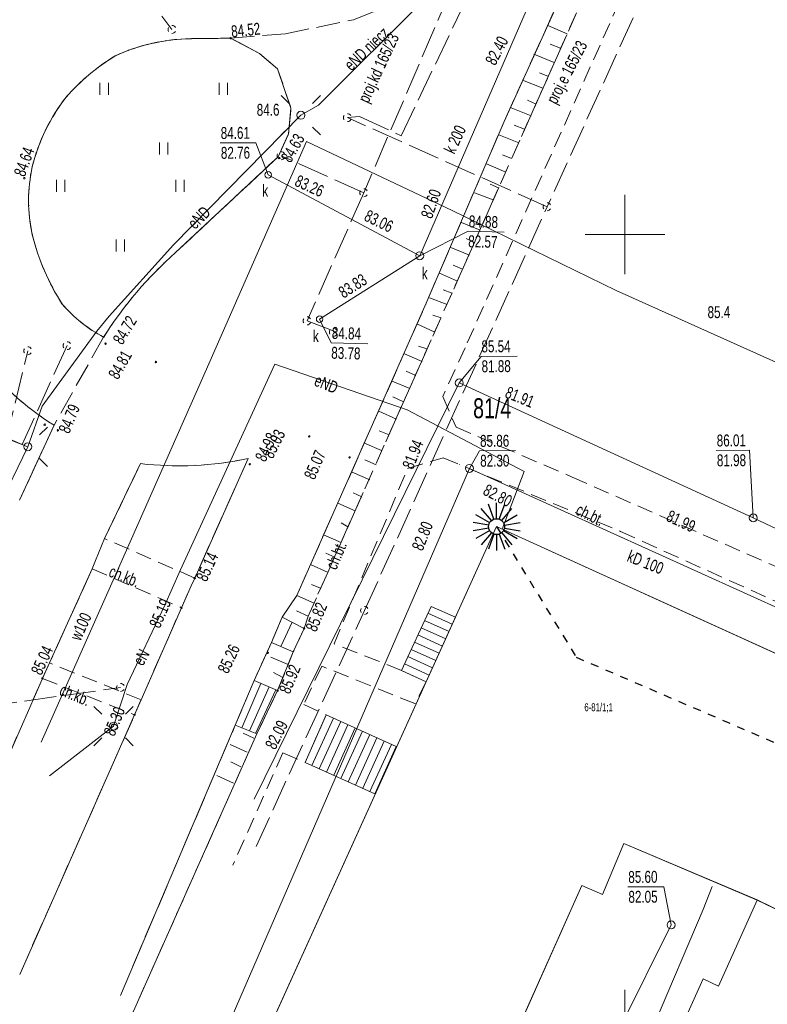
# Model space of a CAD drawing. Header units: metres. Extents: x 7446797 to 7447602, y 5789497 to 5790002.
# Tile 7 of 66: x 7447162 to 7447209, y 5789802 to 5789864. Entities that reach past the tile are written whole.
import ezdxf
from ezdxf.xclip import XClip

# ---------------------------------------------------------------- set-up
doc = ezdxf.new("R2010")
doc.units = ezdxf.units.M
doc.header["$MEASUREMENT"] = 0
doc.header["$XCLIPFRAME"] = 0
for name, pattern in [('2_BUBZ02', [1.75, 1.25, -0.5]), ('2_KTCR02', [1.5, 1, -0.5]), ('2_KTJZ01', [2, 1.5, -0.5]), ('2_PTTU', [1.5, 1, -0.5]), ('4_SUPE_P_01', [2.5, 2, -0.5]), ('4_SUPK_P_01', [2.5, 2, -0.5]), ('GUZ', [1, 0.5, -0.5])]:
    doc.linetypes.add(name, pattern=pattern)
doc.layers.add('700-L Mapa 1_500 dwg', color=7, linetype='Continuous')
for name, color, linetype, lineweight in [('713-L Obiekty-budynki1', 7, 'Continuous', 13), ('EL-INST_EL', 1, 'GUZ', 25), ('EL_SCHEM', 1, 'Continuous', 25), ('ex_02_DXF_MZ_9_BUBZ_D_L_17', 9, 'Continuous', 18), ('ex_02_DXF_MZ_9_EGBB_L_17', 9, 'Continuous', 18), ('ex_02_DXF_MZ_9_EGBC_L_07', 9, 'Continuous', 18), ('ex_02_DXF_MZ_9_EGBE_L_37', 9, 'Continuous', 18), ('ex_02_DXF_MZ_9_K1_BDOT_T_117', 9, 'Continuous', 18), ('ex_02_DXF_MZ_9_K1_EGIB_T_17', 9, 'Continuous', 18), ('ex_02_DXF_MZ_9_KTCR_D_L_17', 9, 'Continuous', 18), ('ex_02_DXF_MZ_9_KTCR_E_T_17', 9, 'Continuous', 18), ('ex_02_DXF_MZ_9_KTCR_L_17', 9, 'Continuous', 18), ('ex_02_DXF_MZ_9_KTJZ_D_L_07', 9, 'Continuous', 18), ('ex_02_DXF_MZ_9_KTJZ_L_07', 9, 'Continuous', 18), ('ex_02_DXF_MZ_9_KTKR_D_L_07', 9, 'Continuous', 18), ('ex_02_DXF_MZ_9_KTKR_L_07', 9, 'Continuous', 18), ('ex_02_DXF_MZ_9_KTOK_L_57', 9, 'Continuous', 18), ('ex_02_DXF_MZ_9_Numery_dzialek7', 9, 'Continuous', 18), ('ex_02_DXF_MZ_9_Podzial_sekcyjny_krzyze7', 9, 'Continuous', 18), ('ex_02_DXF_MZ_9_PTTU_L_27', 9, 'Continuous', 18), ('ex_02_DXF_MZ_9_RTPW_T_07', 9, 'Continuous', 18), ('ex_02_DXF_MZ_9_RTPW_T_17', 9, 'Continuous', 18), ('ex_02_DXF_MZ_9_SUPE_D_L_31', 9, 'Continuous', 18), ('ex_02_DXF_MZ_9_SUPE_E_T_31', 9, 'Continuous', 18), ('ex_02_DXF_MZ_9_SUPK_D_L_034', 9, 'Continuous', 18), ('ex_02_DXF_MZ_9_SUPK_D_L_434', 9, 'Continuous', 18), ('ex_02_DXF_MZ_9_SUPK_E_T_434', 9, 'Continuous', 18), ('ex_02_DXF_MZ_9_SUPM_T_07', 9, 'Continuous', 18), ('ex_02_DXF_MZ_9_SUPP_E_T_21', 9, 'Continuous', 18), ('ex_02_DXF_MZ_9_SUPP_E_T_434', 9, 'Continuous', 18), ('ex_02_DXF_MZ_9_SUPP_L_21', 9, 'Continuous', 18), ('ex_02_DXF_MZ_9_SUPP_L_434', 9, 'Continuous', 18), ('ex_02_DXF_MZ_9_SUPS_T_434', 9, 'Continuous', 18), ('ex_02_DXF_MZ_9_SUPW_D_L_05', 9, 'Continuous', 18), ('ex_02_DXF_MZ_9_SUPW_E_T_05', 9, 'Continuous', 18), ('ex_02_DXF_MZ_9_SUSM_D_T_07', 9, 'Continuous', 18), ('ex_02_DXF_MZ_9_SUSM_D_T_37', 9, 'Continuous', 18), ('ex_02_DXF_MZ_9_SUTK_T_034', 9, 'Continuous', 18), ('ex_02_DXF_MZ_9_SUUK_D_T_234', 9, 'Continuous', 18), ('ex_02_DXF_MZ_9_SUUK_E_T_934', 9, 'Continuous', 18)]:
    doc.layers.add(name, color=color, linetype=linetype, lineweight=lineweight)
doc.styles.add('STYL_AUTOMATYCZNY_1', font='Arial.ttf', dxfattribs={"width": 0.7})

# ---------------------------------------------------------------- blocks, each defined once
blk = doc.blocks.new('Rysunek_1_9', base_point=(7447200, 5789750, -0.867))
at = {"layer": 'ex_02_DXF_MZ_9_BUBZ_D_L_17', "color": 9, "linetype": '2_BUBZ02', "lineweight": 18}
for p, q in [((7447180.093, 5789826.006, -0.867), (7447197.227, 5789864.553, -0.867)), ((7447179.83, 5789825.23, -0.867), (7447180.093, 5789826.006, -0.867))]:
    blk.add_line(p, q, dxfattribs=at)
at = {"layer": 'ex_02_DXF_MZ_9_BUBZ_D_L_17', "color": 9, "linetype": 'Continuous', "lineweight": 18}
for p, q in [((7447196.358, 5789862.605, -0.867), (7447195.155, 5789863.142, -0.867)), ((7447195.958, 5789861.704, -0.867), (7447195.308, 5789861.955, -0.867)), ((7447195.555, 5789860.816, -0.867), (7447194.274, 5789861.335, -0.867)), ((7447195.186, 5789859.927, -0.867), (7447194.623, 5789860.162, -0.867)), ((7447194.834, 5789859.192, -0.867), (7447193.553, 5789859.694, -0.867)), ((7447194.415, 5789858.201, -0.867), (7447193.868, 5789858.453, -0.867)), ((7447194.097, 5789857.449, -0.867), (7447192.849, 5789857.969, -0.867)), ((7447193.694, 5789856.612, -0.867), (7447193.027, 5789856.863, -0.867)), ((7447193.325, 5789855.757, -0.867), (7447192.061, 5789856.26, -0.867)), ((7447192.872, 5789854.766, -0.867), (7447192.308, 5789855.001, -0.867)), ((7447192.503, 5789853.912, -0.867), (7447191.29, 5789854.448, -0.867)), ((7447192.05, 5789852.938, -0.867), (7447191.52, 5789853.155, -0.867)), ((7447191.715, 5789852.186, -0.867), (7447190.536, 5789852.62, -0.867)), ((7447190.893, 5789850.272, -0.867), (7447189.714, 5789850.758, -0.867)), ((7447190.49, 5789849.503, -0.867), (7447190.011, 5789849.738, -0.867)), ((7447190.223, 5789848.7, -0.867), (7447189.061, 5789849.186, -0.867)), ((7447189.786, 5789847.811, -0.867), (7447189.205, 5789848.062, -0.867)), ((7447189.468, 5789847.059, -0.867), (7447188.34, 5789847.562, -0.867)), ((7447189.132, 5789846.307, -0.867), (7447188.569, 5789846.525, -0.867)), ((7447188.814, 5789845.59, -0.867), (7447187.704, 5789846.008, -0.867)), ((7447188.445, 5789844.752, -0.867), (7447187.916, 5789844.936, -0.867)), ((7447188.008, 5789843.88, -0.867), (7447186.949, 5789844.367, -0.867)), ((7447187.539, 5789842.804, -0.867), (7447187.027, 5789842.971, -0.867)), ((7447187.255, 5789842.018, -0.867), (7447186.144, 5789842.487, -0.867)), ((7447186.852, 5789841.13, -0.867), (7447186.254, 5789841.415, -0.867)), ((7447186.483, 5789840.326, -0.867), (7447185.355, 5789840.778, -0.867)), ((7447186.08, 5789839.472, -0.867), (7447185.413, 5789839.791, -0.867)), ((7447185.645, 5789838.378, -0.867), (7447184.517, 5789838.881, -0.867)), ((7447185.175, 5789837.404, -0.867), (7447184.543, 5789837.655, -0.867)), ((7447184.705, 5789836.413, -0.867), (7447183.628, 5789836.882, -0.867)), ((7447184.353, 5789835.524, -0.867), (7447183.653, 5789835.826, -0.867)), ((7447183.951, 5789834.568, -0.867), (7447182.857, 5789835.054, -0.867)), ((7447183.465, 5789833.508, -0.867), (7447182.918, 5789833.76, -0.867)), ((7447183.045, 5789832.619, -0.867), (7447181.951, 5789833.105, -0.867)), ((7447182.575, 5789831.628, -0.867), (7447182.164, 5789831.863, -0.867)), ((7447182.156, 5789830.637, -0.867), (7447181.045, 5789831.123, -0.867)), ((7447181.754, 5789829.714, -0.867), (7447181.19, 5789829.966, -0.867)), ((7447181.352, 5789828.74, -0.867), (7447180.224, 5789829.26, -0.867)), ((7447180.864, 5789827.766, -0.867), (7447180.301, 5789828, -0.867)), ((7447180.462, 5789826.826, -0.867), (7447179.369, 5789827.312, -0.867)), ((7447180.093, 5789826.006, -0.867), (7447179.341, 5789826.341, -0.867)), ((7447178.16, 5789821.32, -0.867), (7447179.15, 5789823.77, -0.867)), ((7447178.823, 5789822.961, -0.867), (7447177.732, 5789823.429, -0.867)), ((7447178.495, 5789822.149, -0.867), (7447177.913, 5789822.451, -0.867)), ((7447176.675, 5789818.327, -0.867), (7447176.002, 5789818.653, -0.867)), ((7447164.491, 5789790.813, -0.867), (7447176.86, 5789818.6, -0.867)), ((7447176.245, 5789817.451, -0.867), (7447175.181, 5789817.937, -0.867)), ((7447175.857, 5789816.533, -0.867), (7447175.216, 5789816.837, -0.867)), ((7447175.386, 5789815.497, -0.867), (7447174.349, 5789815.99, -0.867))]:
    blk.add_line(p, q, dxfattribs=at)
at = {"layer": 'ex_02_DXF_MZ_9_EGBB_L_17', "color": 9, "linetype": 'Continuous', "lineweight": 18}
for p, q in [((7447168.32, 5789779.53, -0.867), (7447191.93, 5789831.63, -0.867)), ((7447191.93, 5789831.63, -0.867), (7447244.06, 5789807.93, -0.867)), ((7447199.94, 5789811.71, -0.867), (7447198.58, 5789808.51, -0.867)), ((7447208.314, 5789808.156, -0.867), (7447199.94, 5789811.71, -0.867)), ((7447197.28, 5789809.06, -0.867), (7447182.735, 5789776.453, -0.867)), ((7447198.58, 5789808.51, -0.867), (7447197.28, 5789809.06, -0.867)), ((7447205.892, 5789802.738, -0.867), (7447208.314, 5789808.156, -0.867)), ((7447221.691, 5789801.599, -0.867), (7447208.314, 5789808.156, -0.867)), ((7447197.296, 5789786.326, -0.867), (7447204.919, 5789803.192, -0.867)), ((7447204.919, 5789803.192, -0.867), (7447205.892, 5789802.738, -0.867))]:
    blk.add_line(p, q, dxfattribs=at)
at = {"layer": 'ex_02_DXF_MZ_9_EGBC_L_07', "color": 9, "linetype": 'Continuous', "lineweight": 18}
for p, q in [((7447168.32, 5789779.53, -0.867), (7447191.93, 5789831.63, -0.867)), ((7447191.93, 5789831.63, -0.867), (7447244.06, 5789807.93, -0.867)), ((7447199.94, 5789811.71, -0.867), (7447198.58, 5789808.51, -0.867)), ((7447208.31, 5789808.16, -0.867), (7447199.94, 5789811.71, -0.867)), ((7447197.28, 5789809.06, -0.867), (7447182.73, 5789776.45, -0.867)), ((7447198.58, 5789808.51, -0.867), (7447197.28, 5789809.06, -0.867)), ((7447221.69, 5789801.6, -0.867), (7447208.31, 5789808.16, -0.867))]:
    blk.add_line(p, q, dxfattribs=at)
at = {"layer": 'ex_02_DXF_MZ_9_EGBE_L_37', "color": 9, "linetype": 'Continuous', "lineweight": 18}
for p, q in [((7447187.807, 5789826.612, -0.867), (7447185.954, 5789822.592, -0.867)), ((7447189.145, 5789825.491, -0.867), (7447187.611, 5789826.186, -0.867)), ((7447189.352, 5789825.946, -0.867), (7447187.807, 5789826.612, -0.867)), ((7447188.939, 5789825.035, -0.867), (7447187.401, 5789825.732, -0.867)), ((7447187.504, 5789821.871, -0.867), (7447189.352, 5789825.946, -0.867)), ((7447189.352, 5789825.946, -0.867), (7447189.352, 5789825.946, -0.867)), ((7447188.526, 5789824.124, -0.867), (7447186.983, 5789824.824, -0.867)), ((7447188.732, 5789824.58, -0.867), (7447187.192, 5789825.278, -0.867)), ((7447188.319, 5789823.669, -0.867), (7447186.774, 5789824.37, -0.867)), ((7447188.113, 5789823.214, -0.867), (7447186.564, 5789823.916, -0.867)), ((7447187.7, 5789822.303, -0.867), (7447186.146, 5789823.008, -0.867)), ((7447187.906, 5789822.758, -0.867), (7447186.355, 5789823.462, -0.867)), ((7447185.954, 5789822.592, -0.867), (7447187.504, 5789821.871, -0.867)), ((7447179.89, 5789816.8, -0.867), (7447181.22, 5789819.8, -0.867)), ((7447181.675, 5789819.593, -0.867), (7447180.318, 5789816.608, -0.867)), ((7447182.13, 5789819.386, -0.867), (7447180.775, 5789816.404, -0.867)), ((7447181.22, 5789819.8, -0.867), (7447181.22, 5789819.8, -0.867)), ((7447181.22, 5789819.8, -0.867), (7447185.62, 5789817.8, -0.867)), ((7447182.586, 5789819.179, -0.867), (7447181.231, 5789816.2, -0.867)), ((7447183.041, 5789818.972, -0.867), (7447181.688, 5789815.996, -0.867)), ((7447183.496, 5789818.765, -0.867), (7447182.144, 5789815.791, -0.867)), ((7447183.951, 5789818.559, -0.867), (7447182.6, 5789815.587, -0.867)), ((7447184.406, 5789818.352, -0.867), (7447183.057, 5789815.383, -0.867)), ((7447184.861, 5789818.145, -0.867), (7447183.513, 5789815.179, -0.867)), ((7447185.317, 5789817.938, -0.867), (7447183.97, 5789814.974, -0.867)), ((7447185.62, 5789817.8, -0.867), (7447184.27, 5789814.84, -0.867)), ((7447184.27, 5789814.84, -0.867), (7447179.89, 5789816.8, -0.867))]:
    blk.add_line(p, q, dxfattribs=at)
at = {"layer": 'ex_02_DXF_MZ_9_K1_BDOT_T_117', "color": 9, "linetype": 'Continuous', "lineweight": 18}
for p, q in [((7447166.996, 5789858.784, -0.867), (7447166.996, 5789859.534, -0.867)), ((7447167.521, 5789858.784, -0.867), (7447167.521, 5789859.534, -0.867)), ((7447174.496, 5789858.784, -0.867), (7447174.496, 5789859.534, -0.867)), ((7447175.021, 5789858.784, -0.867), (7447175.021, 5789859.534, -0.867)), ((7447170.746, 5789855.034, -0.867), (7447170.746, 5789855.784, -0.867)), ((7447171.271, 5789855.034, -0.867), (7447171.271, 5789855.784, -0.867)), ((7447164.268, 5789852.679, -0.867), (7447164.268, 5789853.429, -0.867)), ((7447164.793, 5789852.679, -0.867), (7447164.793, 5789853.429, -0.867)), ((7447171.768, 5789852.679, -0.867), (7447171.768, 5789853.429, -0.867)), ((7447172.293, 5789852.679, -0.867), (7447172.293, 5789853.429, -0.867)), ((7447168.018, 5789848.929, -0.867), (7447168.018, 5789849.679, -0.867)), ((7447168.543, 5789848.929, -0.867), (7447168.543, 5789849.679, -0.867))]:
    blk.add_line(p, q, dxfattribs=at)
at = {"layer": 'ex_02_DXF_MZ_9_KTCR_D_L_17', "color": 9, "linetype": '2_KTCR02', "lineweight": 18}
for p, q in [((7447201.487, 5789868.753, -0.867), (7447189.948, 5789842.88, -0.867)), ((7447180.093, 5789826.006, -0.867), (7447197.227, 5789864.553, -0.867)), ((7447189.948, 5789842.88, -0.867), (7447188.55, 5789839.81, -0.867)), ((7447188.55, 5789839.81, -0.867), (7447189.383, 5789837.885, -0.867)), ((7447164.105, 5789838.011, -0.867), (7447161.946, 5789833.294, -0.867)), ((7447189.383, 5789837.885, -0.867), (7447196.686, 5789834.747, -0.867)), ((7447186.331, 5789835.284, -0.867), (7447188.567, 5789835.961, -0.867)), ((7447188.567, 5789835.961, -0.867), (7447199.72, 5789831.33, -0.867)), ((7447181.715, 5789824.269, -0.867), (7447186.331, 5789835.284, -0.867)), ((7447196.686, 5789834.747, -0.867), (7447227.544, 5789821.182, -0.867)), ((7447199.72, 5789831.33, -0.867), (7447212.582, 5789825.533, -0.867)), ((7447185.954, 5789822.592, -0.867), (7447181.715, 5789824.269, -0.867)), ((7447180.937, 5789822.861, -0.867), (7447179.81, 5789820.45, -0.867)), ((7447186.797, 5789820.504, -0.867), (7447180.937, 5789822.861, -0.867)), ((7447185.954, 5789822.592, -0.867), (7447187.504, 5789821.871, -0.867)), ((7447187.504, 5789821.871, -0.867), (7447186.797, 5789820.504, -0.867)), ((7447179.81, 5789820.45, -0.867), (7447181.22, 5789819.8, -0.867)), ((7447181.22, 5789819.8, -0.867), (7447179.89, 5789816.8, -0.867)), ((7447164.491, 5789790.813, -0.867), (7447176.86, 5789818.6, -0.867)), ((7447178.5, 5789817.42, -0.867), (7447175.35, 5789810.35, -0.867)), ((7447178.5, 5789817.42, -0.867), (7447179.89, 5789816.8, -0.867))]:
    blk.add_line(p, q, dxfattribs=at)
blk.add_arc((7447173.29, 5789852.787, -0.867), 17.398, 216.91226, 238.13515, dxfattribs=at)
at = {"layer": 'ex_02_DXF_MZ_9_KTCR_L_17', "color": 9, "linetype": '2_KTCR02', "lineweight": 18}
for p, q in [((7447167.29, 5789830.88, -0.867), (7447166.51, 5789828.98, -0.867)), ((7447172.95, 5789828.4, -0.867), (7447167.29, 5789830.88, -0.867)), ((7447166.51, 5789828.98, -0.867), (7447172.12, 5789826.53, -0.867)), ((7447172.12, 5789826.53, -0.867), (7447172.95, 5789828.4, -0.867)), ((7447180.093, 5789826.006, -0.867), (7447179.83, 5789825.23, -0.867)), ((7447179.83, 5789825.23, -0.867), (7447179.15, 5789823.77, -0.867)), ((7447179.15, 5789823.77, -0.867), (7447178.16, 5789821.32, -0.867)), ((7447163.82, 5789823.06, -0.867), (7447163.38, 5789822.09, -0.867)), ((7447169.58, 5789820.75, -0.867), (7447163.82, 5789823.06, -0.867)), ((7447163.38, 5789822.09, -0.867), (7447169.17, 5789819.8, -0.867)), ((7447178.16, 5789821.32, -0.867), (7447176.86, 5789818.6, -0.867)), ((7447169.17, 5789819.8, -0.867), (7447169.58, 5789820.75, -0.867))]:
    blk.add_line(p, q, dxfattribs=at)
at = {"layer": 'ex_02_DXF_MZ_9_KTJZ_D_L_07', "color": 9, "linetype": '2_KTJZ01', "lineweight": 18}
for p, q in [((7447192.4, 5789857.095, -0.867), (7447198.435, 5789870.412, -0.867)), ((7447172.687, 5789862.31, -0.867), (7447175.21, 5789862.34, -0.867)), ((7447187.509, 5789845.678, -0.867), (7447192.4, 5789857.095, -0.867)), ((7447171.75, 5789848.867, -0.867), (7447178.2, 5789854.89, -0.867)), ((7447179.37, 5789827.31, -0.867), (7447187.509, 5789845.678, -0.867)), ((7447167.227, 5789843.55, -0.867), (7447164.105, 5789838.011, -0.867)), ((7447161.946, 5789833.294, -0.867), (7447164.105, 5789838.011, -0.867)), ((7447167.29, 5789830.88, -0.867), (7447169.536, 5789835.592, -0.867)), ((7447176.308, 5789835.918, -0.867), (7447172.95, 5789828.4, -0.867)), ((7447168.277, 5789802.15, -0.867), (7447175.5, 5789819.14, -0.867))]:
    blk.add_line(p, q, dxfattribs=at)
for centre, radius, start, end in [((7447171.595, 5789853.541, -0.867), 14.761, 105.49677, 141.79121), ((7447172.894, 5789850.489, -0.867), 11.823, 91.00281, 114.86444), ((7447175.144, 5789849.559, -0.867), 13.712, 121.77675, 138.5269), ((7447174.234, 5789851.367, -0.867), 11.856, 142.16423, 165.89229), ((7447172.53, 5789852.135, -0.867), 10.022, 167.77517, 192.38311), ((7447176.914, 5789853.503, -0.867), 14.603, 193.93711, 212.73235), ((7447188.376, 5789830.139, -0.867), 25.043, 131.5967, 147.62054), ((7447171.281, 5789851.335, -0.867), 8.777, 220.7346, 242.49031), ((7447173.29, 5789852.787, -0.867), 17.398, 216.91226, 238.13515), ((7447171.927, 5789856.46, -0.867), 21.004, 263.46485, 282.03984)]:
    blk.add_arc(centre, radius, start, end, dxfattribs=at)
at = {"layer": 'ex_02_DXF_MZ_9_KTJZ_L_07', "color": 9, "linetype": '2_KTJZ01', "lineweight": 18}
for p, q in [((7447182.94, 5789863.5, -0.867), (7447188.88, 5789865.85, -0.867)), ((7447178.65, 5789862.62, -0.867), (7447182.94, 5789863.5, -0.867)), ((7447175.21, 5789862.34, -0.867), (7447178.65, 5789862.62, -0.867)), ((7447177.02, 5789861.38, -0.867), (7447175.21, 5789862.34, -0.867)), ((7447178.16, 5789860.41, -0.867), (7447177.02, 5789861.38, -0.867)), ((7447179, 5789857.95, -0.867), (7447178.16, 5789860.41, -0.867)), ((7447178.85, 5789856.32, -0.867), (7447179, 5789857.95, -0.867)), ((7447178.2, 5789854.89, -0.867), (7447178.85, 5789856.32, -0.867)), ((7447167.29, 5789830.88, -0.867), (7447166.51, 5789828.98, -0.867)), ((7447166.51, 5789828.98, -0.867), (7447163.82, 5789823.06, -0.867)), ((7447172.12, 5789826.53, -0.867), (7447172.95, 5789828.4, -0.867)), ((7447179.37, 5789827.31, -0.867), (7447178.46, 5789825.94, -0.867)), ((7447169.58, 5789820.75, -0.867), (7447172.12, 5789826.53, -0.867)), ((7447178.46, 5789825.94, -0.867), (7447177.77, 5789824.35, -0.867)), ((7447177.77, 5789824.35, -0.867), (7447176.69, 5789821.95, -0.867)), ((7447163.82, 5789823.06, -0.867), (7447163.38, 5789822.09, -0.867)), ((7447163.38, 5789822.09, -0.867), (7447156.38, 5789806.12, -0.867)), ((7447176.69, 5789821.95, -0.867), (7447175.5, 5789819.14, -0.867)), ((7447169.17, 5789819.8, -0.867), (7447169.58, 5789820.75, -0.867)), ((7447161.95, 5789803.48, -0.867), (7447169.17, 5789819.8, -0.867))]:
    blk.add_line(p, q, dxfattribs=at)
at = {"layer": 'ex_02_DXF_MZ_9_KTKR_D_L_07', "color": 9, "linetype": 'Continuous', "lineweight": 18}
for p, q in [((7447197.638, 5789868.656, -0.867), (7447192.4, 5789857.095, -0.867)), ((7447192.4, 5789857.095, -0.867), (7447187.509, 5789845.678, -0.867)), ((7447171.75, 5789848.867, -0.867), (7447178.2, 5789854.89, -0.867)), ((7447187.509, 5789845.678, -0.867), (7447179.37, 5789827.31, -0.867)), ((7447164.105, 5789838.011, -0.867), (7447161.946, 5789833.294, -0.867)), ((7447167.29, 5789830.88, -0.867), (7447169.536, 5789835.592, -0.867)), ((7447176.308, 5789835.918, -0.867), (7447172.95, 5789828.4, -0.867)), ((7447179.37, 5789827.31, -0.867), (7447178.46, 5789825.94, -0.867)), ((7447177.77, 5789824.35, -0.867), (7447176.69, 5789821.95, -0.867)), ((7447175.5, 5789819.14, -0.867), (7447168.277, 5789802.15, -0.867))]:
    blk.add_line(p, q, dxfattribs=at)
for centre, radius, start, end in [((7447171.595, 5789853.541, -0.867), 14.761, 105.49677, 141.79121), ((7447172.9, 5789850.41, -0.867), 11.901, 90.7197, 114.53689), ((7447175.144, 5789849.559, -0.867), 13.712, 121.60788, 138.55568), ((7447174.266, 5789851.353, -0.867), 11.891, 142.23753, 165.86227), ((7447172.53, 5789852.135, -0.867), 10.022, 167.77517, 192.38311), ((7447176.914, 5789853.503, -0.867), 14.603, 193.93711, 212.73235), ((7447188.376, 5789830.139, -0.867), 25.043, 131.5967, 147.62054), ((7447171.281, 5789851.335, -0.867), 8.777, 220.7346, 242.49031), ((7447173.29, 5789852.787, -0.867), 17.398, 216.91226, 238.13515), ((7447171.927, 5789856.46, -0.867), 21.004, 263.46485, 282.03984)]:
    blk.add_arc(centre, radius, start, end, dxfattribs=at)
at = {"layer": 'ex_02_DXF_MZ_9_KTKR_L_07', "color": 9, "linetype": 'Continuous', "lineweight": 18}
for p, q in [((7447172.75, 5789862.311, -0.867), (7447175.21, 5789862.34, -0.867)), ((7447175.21, 5789862.34, -0.867), (7447177.02, 5789861.38, -0.867)), ((7447177.02, 5789861.38, -0.867), (7447178.16, 5789860.41, -0.867)), ((7447178.16, 5789860.41, -0.867), (7447179, 5789857.95, -0.867)), ((7447179, 5789857.95, -0.867), (7447178.85, 5789856.32, -0.867)), ((7447178.85, 5789856.32, -0.867), (7447178.2, 5789854.89, -0.867)), ((7447163.82, 5789823.06, -0.867), (7447166.51, 5789828.98, -0.867)), ((7447172.12, 5789826.53, -0.867), (7447169.58, 5789820.75, -0.867)), ((7447156.38, 5789806.12, -0.867), (7447163.38, 5789822.09, -0.867)), ((7447169.17, 5789819.8, -0.867), (7447161.95, 5789803.48, -0.867))]:
    blk.add_line(p, q, dxfattribs=at)
at = {"layer": 'ex_02_DXF_MZ_9_KTOK_L_57', "color": 9, "linetype": 'Continuous', "lineweight": 18}
for p, q in [((7447177.77, 5789824.35, -0.867), (7447178.46, 5789825.94, -0.867)), ((7447178.369, 5789824.098, -0.867), (7447179.084, 5789825.617, -0.867)), ((7447179.83, 5789825.23, -0.867), (7447178.46, 5789825.94, -0.867)), ((7447179.15, 5789823.77, -0.867), (7447179.83, 5789825.23, -0.867)), ((7447179.15, 5789823.77, -0.867), (7447177.77, 5789824.35, -0.867)), ((7447175.5, 5789819.14, -0.867), (7447176.69, 5789821.95, -0.867)), ((7447175.913, 5789818.976, -0.867), (7447177.112, 5789821.769, -0.867)), ((7447178.16, 5789821.32, -0.867), (7447176.69, 5789821.95, -0.867)), ((7447176.395, 5789818.785, -0.867), (7447177.622, 5789821.551, -0.867)), ((7447176.773, 5789818.634, -0.867), (7447178.052, 5789821.366, -0.867)), ((7447178.16, 5789821.32, -0.867), (7447176.86, 5789818.6, -0.867)), ((7447176.86, 5789818.6, -0.867), (7447175.5, 5789819.14, -0.867))]:
    blk.add_line(p, q, dxfattribs=at)
at = {"layer": 'ex_02_DXF_MZ_9_Podzial_sekcyjny_krzyze7', "color": 9, "linetype": 'Continuous', "lineweight": 18}
for p, q in [((7447200, 5789847.5, -0.867), (7447200, 5789852.5, -0.867)), ((7447197.5, 5789850, -0.867), (7447202.5, 5789850, -0.867)), ((7447200, 5789797.5, -0.867), (7447200, 5789802.5, -0.867))]:
    blk.add_line(p, q, dxfattribs=at)
at = {"layer": 'ex_02_DXF_MZ_9_PTTU_L_27', "color": 9, "linetype": '2_PTTU', "lineweight": 18}
for p, q in [((7447175.21, 5789862.34, -0.867), (7447177.02, 5789861.38, -0.867)), ((7447177.02, 5789861.38, -0.867), (7447178.16, 5789860.41, -0.867)), ((7447178.16, 5789860.41, -0.867), (7447179, 5789857.95, -0.867)), ((7447179, 5789857.95, -0.867), (7447178.85, 5789856.32, -0.867)), ((7447178.85, 5789856.32, -0.867), (7447178.2, 5789854.89, -0.867)), ((7447178.2, 5789854.89, -0.867), (7447171.75, 5789848.867, -0.867))]:
    blk.add_line(p, q, dxfattribs=at)
for centre, radius, start, end in [((7447172.895, 5789850.483, -0.867), 11.828, 91.00315, 114.72003), ((7447312.201, 5778323.439, -0.867), 11539.714, 90.6801902, 90.6927111), ((7447174.879, 5789849.856, -0.867), 13.317, 121.35857, 138.72451), ((7447174.202, 5789851.383, -0.867), 11.821, 142.12233, 165.81407), ((7447172.498, 5789852.133, -0.867), 9.991, 167.5924, 192.00845), ((7447176.725, 5789853.416, -0.867), 14.396, 193.50074, 212.67936), ((7447188.376, 5789830.139, -0.867), 25.043, 131.5967, 147.62054), ((7447171.16, 5789851.159, -0.867), 8.565, 220.09093, 242.66447)]:
    blk.add_arc(centre, radius, start, end, dxfattribs=at)
at = {"layer": 'ex_02_DXF_MZ_9_RTPW_T_17', "color": 9, "linetype": 'Continuous', "lineweight": 18}
for centre in [(7447175.21, 5789862.34, -0.867), (7447178.27, 5789854.8, -0.867), (7447162.24, 5789853.54, -0.867), (7447167.346, 5789843.136, -0.867), (7447170.513, 5789841.981, -0.867), (7447163.52, 5789838.041, -0.867), (7447164.349, 5789837.688, -0.867), (7447180.154, 5789837.302, -0.867), (7447182.69, 5789835.98, -0.867), (7447176.415, 5789835.553, -0.867), (7447172.95, 5789828.4, -0.867), (7447172.12, 5789826.53, -0.867), (7447179.83, 5789825.23, -0.867), (7447177.548, 5789823.696, -0.867), (7447163.38, 5789822.09, -0.867), (7447178.16, 5789821.32, -0.867), (7447169.17, 5789819.8, -0.867)]:
    blk.add_circle(centre, 0.045, dxfattribs=at)
at = {"layer": 'ex_02_DXF_MZ_9_SUPE_D_L_31', "color": 9, "linetype": 'Continuous', "lineweight": 18}
for p, q in [((7447187.434, 5789864.844, -0.867), (7447180.73, 5789858.126, -0.867)), ((7447180.73, 5789858.126, -0.867), (7447179.625, 5789857.499, -0.867)), ((7447179.625, 5789857.499, -0.867), (7447171.611, 5789849.342, -0.867)), ((7447171.611, 5789849.342, -0.867), (7447167.582, 5789844.873, -0.867)), ((7447167.582, 5789844.873, -0.867), (7447166.789, 5789843.917, -0.867)), ((7447166.789, 5789843.917, -0.867), (7447163.362, 5789839.213, -0.867)), ((7447172.035, 5789828.873, -0.867), (7447177.985, 5789841.846, -0.867)), ((7447177.985, 5789841.846, -0.867), (7447186.305, 5789838.984, -0.867)), ((7447163.362, 5789839.213, -0.867), (7447162.46, 5789836.656, -0.867)), ((7447162.46, 5789836.656, -0.867), (7447157.145, 5789838.709, -0.867)), ((7447186.305, 5789838.984, -0.867), (7447193.663, 5789835.105, -0.867)), ((7447162.46, 5789836.656, -0.867), (7447158.664, 5789828.849, -0.867)), ((7447193.663, 5789835.105, -0.867), (7447192.279, 5789831.475, -0.867)), ((7447171.071, 5789826.696, -0.867), (7447172.035, 5789828.873, -0.867)), ((7447168.715, 5789821.709, -0.867), (7447171.071, 5789826.696, -0.867)), ((7447167.854, 5789819.092, -0.867), (7447168.715, 5789821.709, -0.867)), ((7447163.815, 5789815.954, -0.867), (7447167.854, 5789819.092, -0.867)), ((7447204.918, 5789807.562, -0.867), (7447205.488, 5789809.016, -0.867)), ((7447201.327, 5789799.146, -0.867), (7447204.918, 5789807.562, -0.867))]:
    blk.add_line(p, q, dxfattribs=at)
at = {"layer": 'ex_02_DXF_MZ_9_SUPK_D_L_034', "color": 9, "linetype": 'Continuous', "lineweight": 18}
for centre in [(7447177.571, 5789853.754, -0.867), (7447180.805, 5789844.676, -0.867)]:
    blk.add_circle(centre, 0.204, dxfattribs=at)
at = {"layer": 'ex_02_DXF_MZ_9_SUPK_D_L_434', "color": 9, "linetype": 'Continuous', "lineweight": 18}
for p, q in [((7447187.097, 5789848.66, -0.867), (7447194.065, 5789864.691, -0.867)), ((7447177.571, 5789853.754, -0.867), (7447187.097, 5789848.66, -0.867)), ((7447187.097, 5789848.66, -0.867), (7447180.805, 5789844.676, -0.867)), ((7447176.69, 5789814.5, -0.867), (7447189.584, 5789840.667, -0.867)), ((7447189.584, 5789840.667, -0.867), (7447208.065, 5789832.186, -0.867)), ((7447189.6, 5789835.537, -0.867), (7447189.58, 5789835.537, -0.867)), ((7447170.215, 5789789.136, -0.867), (7447190.222, 5789835.291, -0.867)), ((7447190.222, 5789835.291, -0.867), (7447218.042, 5789822.696, -0.867)), ((7447208.065, 5789832.186, -0.867), (7447226.046, 5789823.662, -0.867)), ((7447186.485, 5789773.549, -0.867), (7447202.904, 5789806.588, -0.867))]:
    blk.add_line(p, q, dxfattribs=at)
at = {"layer": 'ex_02_DXF_MZ_9_SUPM_T_07', "color": 9, "linetype": 'Continuous', "lineweight": 18}
for centre, start, end in [((7447182.557, 5789857.345, -0.867), 149.40637, 210.48089), ((7447182.557, 5789857.345, -0.867), 269.33329, 330.34124), ((7447182.557, 5789857.345, -0.867), 30.0857, 90.18047), ((7447195.11, 5789851.74, -0.867), 149.40637, 210.48089), ((7447195.11, 5789851.74, -0.867), 269.33329, 330.34124), ((7447195.11, 5789851.74, -0.867), 30.0857, 90.18047), ((7447164.93, 5789843.01, -0.867), 149.40637, 210.48089), ((7447164.93, 5789843.01, -0.867), 269.33329, 330.34124), ((7447164.93, 5789843.01, -0.867), 30.0857, 90.18047), ((7447183.627, 5789826.364, -0.867), 149.40637, 210.48089), ((7447183.627, 5789826.364, -0.867), 269.33329, 330.34124), ((7447183.627, 5789826.364, -0.867), 30.0857, 90.18047)]:
    blk.add_arc(centre, 0.25, start, end, dxfattribs=at)
at = {"layer": 'ex_02_DXF_MZ_9_SUPP_L_21', "color": 9, "linetype": '4_SUPE_P_01', "lineweight": 18}
for p, q in [((7447203.613, 5789870.443, -0.867), (7447195.11, 5789851.74, -0.867)), ((7447185.934, 5789856.196, -0.867), (7447190.53, 5789865.85, -0.867)), ((7447182.557, 5789857.345, -0.867), (7447183.316, 5789857.419, -0.867)), ((7447195.11, 5789851.74, -0.867), (7447182.557, 5789857.345, -0.867)), ((7447183.316, 5789857.419, -0.867), (7447185.934, 5789856.196, -0.867)), ((7447183.63, 5789826.36, -0.867), (7447195.11, 5789851.74, -0.867)), ((7447162.102, 5789836.794, -0.867), (7447147.44, 5789843.18, -0.867)), ((7447164.93, 5789843.01, -0.867), (7447162.102, 5789836.794, -0.867)), ((7447176.81, 5789811.53, -0.867), (7447183.63, 5789826.36, -0.867))]:
    blk.add_line(p, q, dxfattribs=at)
at = {"layer": 'ex_02_DXF_MZ_9_SUPP_L_434', "color": 9, "linetype": '4_SUPK_P_01', "lineweight": 18}
for p, q in [((7447167.79, 5789867.65, -0.867), (7447171.523, 5789862.891, -0.867)), ((7447189.03, 5789865.3, -0.867), (7447183.58, 5789852.62, -0.867)), ((7447183.58, 5789852.62, -0.867), (7447178.38, 5789854.95, -0.867)), ((7447183.58, 5789852.62, -0.867), (7447180.02, 5789844.57, -0.867)), ((7447180.02, 5789844.57, -0.867), (7447181.896, 5789843.86, -0.867)), ((7447159.289, 5789829.673, -0.867), (7447162.46, 5789842.69, -0.867)), ((7447154.83, 5789819.62, -0.867), (7447168.29, 5789821.52, -0.867))]:
    blk.add_line(p, q, dxfattribs=at)
at = {"layer": 'ex_02_DXF_MZ_9_SUPS_T_434', "color": 9, "linetype": 'Continuous', "lineweight": 18}
for centre, start, end in [((7447171.523, 5789862.891, -0.867), 149.40637, 210.48089), ((7447171.523, 5789862.891, -0.867), 269.33329, 330.34124), ((7447171.523, 5789862.891, -0.867), 30.0857, 90.18047), ((7447178.38, 5789854.95, -0.867), 30.0857, 90.18047), ((7447178.38, 5789854.95, -0.867), 149.40637, 210.48089), ((7447178.38, 5789854.95, -0.867), 269.33329, 330.34124), ((7447183.58, 5789852.62, -0.867), 149.40637, 210.48089), ((7447183.58, 5789852.62, -0.867), 30.0857, 90.18047), ((7447183.58, 5789852.62, -0.867), 269.33329, 330.34124), ((7447180.02, 5789844.57, -0.867), 149.40637, 210.48089), ((7447180.02, 5789844.57, -0.867), 30.0857, 90.18047), ((7447180.02, 5789844.57, -0.867), 269.33329, 330.34124), ((7447181.67, 5789843.85, -0.867), 30.0857, 90.18047), ((7447181.67, 5789843.85, -0.867), 149.40637, 210.48089), ((7447181.67, 5789843.85, -0.867), 269.33329, 330.34124), ((7447162.46, 5789842.69, -0.867), 149.40637, 210.48089), ((7447162.46, 5789842.69, -0.867), 30.0857, 90.18047), ((7447162.46, 5789842.69, -0.867), 269.33329, 330.34124), ((7447168.29, 5789821.52, -0.867), 30.0857, 90.18047), ((7447168.29, 5789821.52, -0.867), 149.40637, 210.48089), ((7447168.29, 5789821.52, -0.867), 269.33329, 330.34124)]:
    blk.add_arc(centre, 0.25, start, end, dxfattribs=at)
at = {"layer": 'ex_02_DXF_MZ_9_SUPW_D_L_05', "color": 9, "linetype": 'Continuous', "lineweight": 18}
for p, q in [((7447179.986, 5789855.851, -0.867), (7447173.923, 5789842.047, -0.867)), ((7447189.128, 5789851.505, -0.867), (7447179.986, 5789855.851, -0.867)), ((7447199.454, 5789846.467, -0.867), (7447189.128, 5789851.505, -0.867)), ((7447214.783, 5789839.604, -0.867), (7447199.454, 5789846.467, -0.867)), ((7447173.923, 5789842.047, -0.867), (7447168.577, 5789829.958, -0.867)), ((7447168.577, 5789829.958, -0.867), (7447163.3, 5789818.09, -0.867))]:
    blk.add_line(p, q, dxfattribs=at)
at = {"layer": 'ex_02_DXF_MZ_9_SUSM_D_T_07', "color": 9, "linetype": 'Continuous', "lineweight": 18}
for p, q in [((7447178.882, 5789858.241, -0.867), (7447178.387, 5789858.736, -0.867)), ((7447180.367, 5789858.241, -0.867), (7447180.862, 5789858.736, -0.867)), ((7447178.882, 5789856.756, -0.867), (7447178.387, 5789856.261, -0.867)), ((7447180.367, 5789856.756, -0.867), (7447180.862, 5789856.261, -0.867)), ((7447163.202, 5789837.398, -0.867), (7447163.697, 5789837.893, -0.867)), ((7447163.202, 5789835.913, -0.867), (7447163.697, 5789835.419, -0.867)), ((7447167.111, 5789819.835, -0.867), (7447166.616, 5789820.33, -0.867)), ((7447168.596, 5789819.835, -0.867), (7447169.091, 5789820.33, -0.867)), ((7447167.111, 5789818.35, -0.867), (7447166.616, 5789817.855, -0.867)), ((7447168.596, 5789818.35, -0.867), (7447169.091, 5789817.855, -0.867))]:
    blk.add_line(p, q, dxfattribs=at)
at = {"layer": 'ex_02_DXF_MZ_9_SUSM_D_T_37', "color": 9, "linetype": 'Continuous', "lineweight": 18}
for centre in [(7447179.625, 5789857.499, -0.867), (7447162.46, 5789836.656, -0.867), (7447167.854, 5789819.092, -0.867)]:
    blk.add_circle(centre, 0.25, dxfattribs=at)
at = {"layer": 'ex_02_DXF_MZ_9_SUTK_T_034', "color": 9, "linetype": 'Continuous', "lineweight": 18}
for p, q in [((7447174.561, 5789855.753, -0.867), (7447176.787, 5789855.769, -0.867)), ((7447177.571, 5789853.754, -0.867), (7447176.787, 5789855.769, -0.867)), ((7447187.097, 5789848.66, -0.867), (7447190.137, 5789850.202, -0.867)), ((7447190.137, 5789850.202, -0.867), (7447192.416, 5789850.138, -0.867)), ((7447180.805, 5789844.676, -0.867), (7447181.525, 5789843.191, -0.867)), ((7447181.525, 5789843.191, -0.867), (7447183.832, 5789843.126, -0.867)), ((7447189.584, 5789840.667, -0.867), (7447190.952, 5789842.337, -0.867)), ((7447190.952, 5789842.337, -0.867), (7447193.232, 5789842.353, -0.867)), ((7447190.222, 5789835.291, -0.867), (7447190.864, 5789836.396, -0.867)), ((7447190.864, 5789836.396, -0.867), (7447193.117, 5789836.412, -0.867)), ((7447205.745, 5789836.42, -0.867), (7447207.835, 5789836.435, -0.867)), ((7447208.065, 5789832.186, -0.867), (7447207.835, 5789836.435, -0.867)), ((7447200.185, 5789808.979, -0.867), (7447202.438, 5789808.995, -0.867)), ((7447202.904, 5789806.588, -0.867), (7447202.438, 5789808.995, -0.867))]:
    blk.add_line(p, q, dxfattribs=at)
at = {"layer": 'ex_02_DXF_MZ_9_SUUK_D_T_234', "color": 9, "linetype": 'Continuous', "lineweight": 18}
for centre in [(7447187.097, 5789848.66, -0.867), (7447189.584, 5789840.667, -0.867), (7447190.222, 5789835.291, -0.867), (7447208.065, 5789832.186, -0.867), (7447202.904, 5789806.588, -0.867), (7447202.904, 5789806.588, -0.867)]:
    blk.add_circle(centre, 0.25, dxfattribs=at)
at = {"layer": 'ex_02_DXF_MZ_9_K1_EGIB_T_17', "color": 9, "linetype": 'Continuous', "lineweight": 18, "insert": (7447197.447, 5789820.231, -0.867), "char_height": 0.5, "attachment_point": 4, "style": 'STYL_AUTOMATYCZNY_1'}
blk.add_mtext('\\A1;{\\pql;\\fArial|b0|i0|c238|p0;\\W0.700000;6-81/1;1}', dxfattribs=at)
at = {"layer": 'ex_02_DXF_MZ_9_KTCR_E_T_17', "color": 9, "linetype": 'Continuous', "lineweight": 18, "char_height": 0.75, "attachment_point": 4, "style": 'STYL_AUTOMATYCZNY_1'}
for s, insert, rotation in [('\\A1;{\\pql;\\fArial|b0|i0|c238|p0;\\W0.700000;ch.bt.}', (7447197.004, 5789832.765, -0.867), 333.83768), ('\\A1;{\\pql;\\fArial|b0|i0|c238|p0;\\W0.700000;ch.bt.}', (7447181.505, 5789829.003, -0.867), 67.20312), ('\\A1;{\\pql;\\fArial|b0|i0|c238|p0;\\W0.700000;ch.kb.}', (7447167.623, 5789828.865, -0.867), 338.19859), ('\\A1;{\\pql;\\fArial|b0|i0|c238|p0;\\W0.700000;ch.kb.}', (7447164.521, 5789821.416, -0.867), 337.44275)]:
    blk.add_mtext(s, dxfattribs=dict(at, insert=insert, rotation=rotation))
at = {"layer": 'ex_02_DXF_MZ_9_Numery_dzialek7', "color": 9, "linetype": 'Continuous', "lineweight": 18, "insert": (7447190.455, 5789839.707, -0.867), "char_height": 1.26, "attachment_point": 1, "style": 'STYL_AUTOMATYCZNY_1'}
blk.add_mtext('\\A1;{\\pql;\\fArial|b0|i0|c238|p0;\\W0.700000;81/4}', dxfattribs=at)
at = {"layer": 'ex_02_DXF_MZ_9_RTPW_T_07', "color": 9, "linetype": 'Continuous', "lineweight": 18, "char_height": 0.75, "attachment_point": 1, "rotation": 0.40305, "style": 'STYL_AUTOMATYCZNY_1'}
for s, insert in [('\\A1;{\\pql;\\fArial|b0|i0|c238|p0;\\W0.700000;84.6}', (7447176.849, 5789858.209, -0.867)), ('\\A1;{\\pql;\\fArial|b0|i0|c238|p0;\\W0.700000;85.4}', (7447205.191, 5789845.487, -0.867))]:
    blk.add_mtext(s, dxfattribs=dict(at, insert=insert))
at = {"layer": 'ex_02_DXF_MZ_9_RTPW_T_17', "color": 9, "linetype": 'Continuous', "lineweight": 18, "char_height": 0.75, "style": 'STYL_AUTOMATYCZNY_1'}
for s, insert, attachment_point, rotation in [('\\A1;{\\pql;\\fArial|b0|i0|c238|p0;\\W0.700000;84.52}', (7447175.286, 5789862.373, -0.867), 7, 6.12276), ('\\A1;{\\pql;\\fArial|b0|i0|c238|p0;\\W0.700000;84.63}', (7447178.335, 5789854.826, -0.867), 1, 60.42323), ('\\A1;{\\pql;\\fArial|b0|i0|c238|p0;\\W0.700000;84.64}', (7447162.272, 5789853.578, -0.867), 7, 70.03339), ('\\A1;{\\pql;\\fArial|b0|i0|c238|p0;\\W0.700000;84.72}', (7447167.757, 5789843.4, -0.867), 1, 58.84139), ('\\A1;{\\pql;\\fArial|b0|i0|c238|p0;\\W0.700000;84.81}', (7447167.805, 5789841.011, -0.867), 4, 60.26182), ('\\A1;{\\pql;\\fArial|b0|i0|c238|p0;\\W0.700000;84.79}', (7447164.36, 5789837.716, -0.867), 1, 67.47103), ('\\A1;{\\pql;\\fArial|b0|i0|c238|p0;\\W0.700000;84.98}', (7447176.712, 5789835.979, -0.867), 1, 63.66345), ('\\A1;{\\pql;\\fArial|b0|i0|c238|p0;\\W0.700000;85.03}', (7447177.518, 5789836.013, -0.867), 4, 63.18705), ('\\A1;{\\pql;\\fArial|b0|i0|c238|p0;\\W0.700000;85.07}', (7447180.49, 5789834.525, -0.867), 7, 66.44063), ('\\A1;{\\pql;\\fArial|b0|i0|c238|p0;\\W0.700000;85.14}', (7447173.012, 5789828.427, -0.867), 1, 65.40684), ('\\A1;{\\pql;\\fArial|b0|i0|c238|p0;\\W0.700000;85.19}', (7447170.061, 5789825.495, -0.867), 1, 66.06595), ('\\A1;{\\pql;\\fArial|b0|i0|c238|p0;\\W0.700000;85.82}', (7447179.892, 5789825.258, -0.867), 1, 66.87497), ('\\A1;{\\pql;\\fArial|b0|i0|c238|p0;\\W0.700000;85.26}', (7447175.046, 5789822.328, -0.867), 7, 64.58219), ('\\A1;{\\pql;\\fArial|b0|i0|c238|p0;\\W0.700000;85.04}', (7447163.316, 5789822.234, -0.867), 7, 65.20873), ('\\A1;{\\pql;\\fArial|b0|i0|c238|p0;\\W0.700000;85.92}', (7447178.222, 5789821.348, -0.867), 1, 66.9727), ('\\A1;{\\pql;\\fArial|b0|i0|c238|p0;\\W0.700000;85.30}', (7447167.202, 5789818.686, -0.867), 1, 67.49789)]:
    blk.add_mtext(s, dxfattribs=dict(at, insert=insert, attachment_point=attachment_point, rotation=rotation))
at = {"layer": 'ex_02_DXF_MZ_9_SUPE_E_T_31', "color": 9, "linetype": 'Continuous', "lineweight": 18, "char_height": 0.75, "attachment_point": 4, "style": 'STYL_AUTOMATYCZNY_1'}
for s, insert, rotation in [('\\A1;{\\pql;\\fArial|b0|i0|c238|p0;\\W0.700000;eND niecz. }', (7447182.543, 5789860.509, -0.867), 43.55332), ('\\A1;{\\pql;\\fArial|b0|i0|c238|p0;\\W0.700000;eND}', (7447172.711, 5789850.539, -0.867), 44.88329), ('\\A1;{\\pql;\\fArial|b0|i0|c238|p0;\\W0.700000;eND}', (7447180.542, 5789840.868, -0.867), 338.09277), ('\\A1;{\\pql;\\fArial|b0|i0|c238|p0;\\W0.700000;eN }', (7447169.366, 5789823.004, -0.867), 60.82321)]:
    blk.add_mtext(s, dxfattribs=dict(at, insert=insert, rotation=rotation))
at = {"layer": 'ex_02_DXF_MZ_9_SUPK_E_T_434', "color": 9, "linetype": 'Continuous', "lineweight": 18, "char_height": 0.75, "attachment_point": 4, "style": 'STYL_AUTOMATYCZNY_1'}
for s, insert, rotation in [('\\A1;{\\pql;\\fArial|b0|i0|c238|p0;\\W0.700000;k 200}', (7447188.939, 5789855.165, -0.867), 64.84313), ('\\A1;{\\pql;\\fArial|b0|i0|c238|p0;\\W0.700000;kD 100}', (7447200.212, 5789829.817, -0.867), 338.36278)]:
    blk.add_mtext(s, dxfattribs=dict(at, insert=insert, rotation=rotation))
at = {"layer": 'ex_02_DXF_MZ_9_SUPP_E_T_21', "color": 9, "linetype": 'Continuous', "lineweight": 18, "insert": (7447195.451, 5789858.25, -0.867), "char_height": 0.75, "attachment_point": 4, "rotation": 62.40784, "style": 'STYL_AUTOMATYCZNY_1'}
blk.add_mtext('\\A1;{\\pql;\\fArial|b0|i0|c238|p0;\\W0.700000;proj.e 165/23}', dxfattribs=at)
at = {"layer": 'ex_02_DXF_MZ_9_SUPP_E_T_434', "color": 9, "linetype": 'Continuous', "lineweight": 18, "insert": (7447183.625, 5789858.316, -0.867), "char_height": 0.75, "attachment_point": 4, "rotation": 65.0261, "style": 'STYL_AUTOMATYCZNY_1'}
blk.add_mtext('\\A1;{\\pql;\\fArial|b0|i0|c238|p0;\\W0.700000;proj.kd 165/23}', dxfattribs=at)
at = {"layer": 'ex_02_DXF_MZ_9_SUPW_E_T_05', "color": 9, "linetype": 'Continuous', "lineweight": 18, "insert": (7447165.428, 5789824.551, -0.867), "char_height": 0.75, "attachment_point": 4, "rotation": 65.502, "style": 'STYL_AUTOMATYCZNY_1'}
blk.add_mtext('\\A1;{\\pql;\\fArial|b0|i0|c238|p0;\\W0.700000;w100}', dxfattribs=at)
at = {"layer": 'ex_02_DXF_MZ_9_SUTK_T_034', "color": 9, "linetype": 'Continuous', "lineweight": 18, "char_height": 0.75, "style": 'STYL_AUTOMATYCZNY_1'}
for s, insert, attachment_point, rotation in [('\\A1;{\\pql;\\fArial|b0|i0|c238|p0;\\W0.700000;82.40}', (7447191.514, 5789860.746, -0.867), 4, 62.10318), ('\\A1;{\\pql;\\fArial|b0|i0|c238|p0;\\W0.700000;84.61}', (7447174.584, 5789856.753, -0.867), 1, 0.40305), ('\\A1;{\\pql;\\fArial|b0|i0|c238|p0;\\W0.700000;82.76}', (7447174.593, 5789855.503, -0.867), 1, 0.40305), ('\\A1;{\\pql;\\fArial|b0|i0|c238|p0;\\W0.700000;83.26}', (7447179.488, 5789853.775, -0.867), 1, 335.54275), ('\\A1;{\\pql;\\fArial|b0|i0|c238|p0;\\W0.700000;82.60}', (7447187.15, 5789851.189, -0.867), 1, 70.8131), ('\\A1;{\\pql;\\fArial|b0|i0|c238|p0;\\W0.700000;83.06}', (7447183.873, 5789851.585, -0.867), 1, 333.83273), ('\\A1;{\\pql;\\fArial|b0|i0|c238|p0;\\W0.700000;84.88}', (7447190.195, 5789851.201, -0.867), 1, 358.40302), ('\\A1;{\\pql;\\fArial|b0|i0|c238|p0;\\W0.700000;82.57}', (7447190.16, 5789849.951, -0.867), 1, 358.40302), ('\\A1;{\\pql;\\fArial|b0|i0|c238|p0;\\W0.700000;83.83}', (7447181.907, 5789846.59, -0.867), 1, 32.48328), ('\\A1;{\\pql;\\fArial|b0|i0|c238|p0;\\W0.700000;84.84}', (7447181.583, 5789844.189, -0.867), 1, 358.40302), ('\\A1;{\\pql;\\fArial|b0|i0|c238|p0;\\W0.700000;83.78}', (7447181.548, 5789842.94, -0.867), 1, 358.40302), ('\\A1;{\\pql;\\fArial|b0|i0|c238|p0;\\W0.700000;85.54}', (7447190.975, 5789843.337, -0.867), 1, 0.40305), ('\\A1;{\\pql;\\fArial|b0|i0|c238|p0;\\W0.700000;81.88}', (7447190.984, 5789842.087, -0.867), 1, 0.40305), ('\\A1;{\\pql;\\fArial|b0|i0|c238|p0;\\W0.700000;81.91}', (7447192.541, 5789840.12, -0.867), 4, 337.88277), ('\\A1;{\\pql;\\fArial|b0|i0|c238|p0;\\W0.700000;85.86}', (7447190.887, 5789837.396, -0.867), 1, 0.40305), ('\\A1;{\\pql;\\fArial|b0|i0|c238|p0;\\W0.700000;86.01}', (7447205.768, 5789837.421, -0.867), 1, 0.40305), ('\\A1;{\\pql;\\fArial|b0|i0|c238|p0;\\W0.700000;81.94}', (7447186.329, 5789835.317, -0.867), 4, 68.0931), ('\\A1;{\\pql;\\fArial|b0|i0|c238|p0;\\W0.700000;82.30}', (7447190.896, 5789836.146, -0.867), 1, 0.40305), ('\\A1;{\\pql;\\fArial|b0|i0|c238|p0;\\W0.700000;81.98}', (7447205.777, 5789836.171, -0.867), 1, 0.40305), ('\\A1;{\\pql;\\fArial|b0|i0|c238|p0;\\W0.700000;82.80}', (7447191.184, 5789834.007, -0.867), 4, 332.75272), ('\\A1;{\\pql;\\fArial|b0|i0|c238|p0;\\W0.700000;81.99}', (7447202.696, 5789832.359, -0.867), 4, 335.05274), ('\\A1;{\\pql;\\fArial|b0|i0|c238|p0;\\W0.700000;82.80}', (7447186.925, 5789830.191, -0.867), 4, 68.0231), ('\\A1;{\\pql;\\fArial|b0|i0|c238|p0;\\W0.700000;82.09}', (7447177.684, 5789817.725, -0.867), 4, 63.18317), ('\\A1;{\\pql;\\fArial|b0|i0|c238|p0;\\W0.700000;85.60}', (7447200.208, 5789809.979, -0.867), 1, 0.40305), ('\\A1;{\\pql;\\fArial|b0|i0|c238|p0;\\W0.700000;82.05}', (7447200.216, 5789808.729, -0.867), 1, 0.40305)]:
    blk.add_mtext(s, dxfattribs=dict(at, insert=insert, attachment_point=attachment_point, rotation=rotation))
at = {"layer": 'ex_02_DXF_MZ_9_SUUK_E_T_934', "color": 9, "linetype": 'Continuous', "lineweight": 18, "char_height": 0.75, "attachment_point": 4, "style": 'STYL_AUTOMATYCZNY_1'}
for insert in [(7447177.201, 5789852.757, -0.867), (7447187.228, 5789847.557, -0.867), (7447180.386, 5789843.609, -0.867)]:
    blk.add_mtext('\\A1;{\\pql;\\fArial|b0|i0|c238|p0;\\W0.700000;k }', dxfattribs=dict(at, insert=insert))
blk = doc.blocks.new('*U35')
at = {"layer": 'EL_SCHEM'}
blk.add_line((0, -0.5), (0, 0.5), dxfattribs=at)
blk = doc.blocks.new('*U37')
at = {"layer": 'EL_SCHEM', "color": 0, "linetype": 'ByBlock', "lineweight": -2, "transparency": 16777216}
for p, rotation in [((7447213.658, 5789813.425), 19.99999999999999), ((7447214.342, 5789813.425), 340), ((7447213.134, 5789812.986), 59.99999999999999), ((7447213.357, 5789813.252), 40.00000000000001), ((7447214.642, 5789813.252), 320), ((7447214.866, 5789812.986), 300.0000000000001), ((7447213.015, 5789812.659), 80.00000000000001), ((7447214.984, 5789812.659), 280), ((7447213.015, 5789812.312), 99.99999999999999), ((7447213.134, 5789811.986), 120), ((7447213.357, 5789811.72), 140), ((7447213.658, 5789811.546), 160.0000000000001), ((7447214, 5789811.486), 180), ((7447214.342, 5789811.546), 200), ((7447214.642, 5789811.72), 220), ((7447214.866, 5789811.986), 240), ((7447214.984, 5789812.312), 260)]:
    blk.add_blockref('*U35', p, dxfattribs=dict(at, rotation=rotation))
blk.add_blockref('*U35', (7447214, 5789813.486), dxfattribs=at)

msp = doc.modelspace()

# ---------------------------------------------------------------- linework, layer by layer
at = {"layer": '713-L Obiekty-budynki1', "color": 7, "linetype": 'Continuous', "lineweight": 13, "elevation": -0.867, "flags": 128}
msp.add_lwpolyline([(7447169.567, 5789782.283), (7447182.73, 5789776.45), (7447197.28, 5789809.06), (7447198.58, 5789808.51), (7447199.94, 5789811.71), (7447208.31, 5789808.16), (7447221.69, 5789801.6), (7447231.633, 5789797.206), (7447231.868, 5789797.723), (7447230.365, 5789798.406), (7447233.94, 5789806.269), (7447242.097, 5789802.561), (7447238.287, 5789794.181), (7447241.461, 5789792.738), (7447247.63, 5789806.31), (7447191.93, 5789831.63)], close=True, dxfattribs=at)
at = {"layer": 'EL-INST_EL', "linetype": 'GUZ'}
for p, q in [((7447191.93, 5789831.63, -0.867), (7447196.941, 5789823.42)), ((7447196.941, 5789823.42), (7447230.218, 5789809.109))]:
    msp.add_line(p, q, dxfattribs=at)
at = {"layer": 'EL_SCHEM'}
msp.add_circle((7447191.93, 5789831.63, -0.867), 0.5, dxfattribs=at)

# ---------------------------------------------------------------- block references
at = {"layer": '700-L Mapa 1_500 dwg', "color": 52, "linetype": 'Continuous', "lineweight": 25}
ref = msp.add_blockref('Rysunek_1_9', (7447200, 5789750, -0.867), dxfattribs=at)
XClip(ref).set_block_clipping_path([(7446797.4999703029, 5789497.4999993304), (7447602.4999703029, 5790002.4999993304)])
at = {"layer": 'EL_SCHEM'}
msp.add_blockref('*U37', (-22.07, 19.144, -0.867), dxfattribs=at)

doc.saveas('drawing.dxf')
